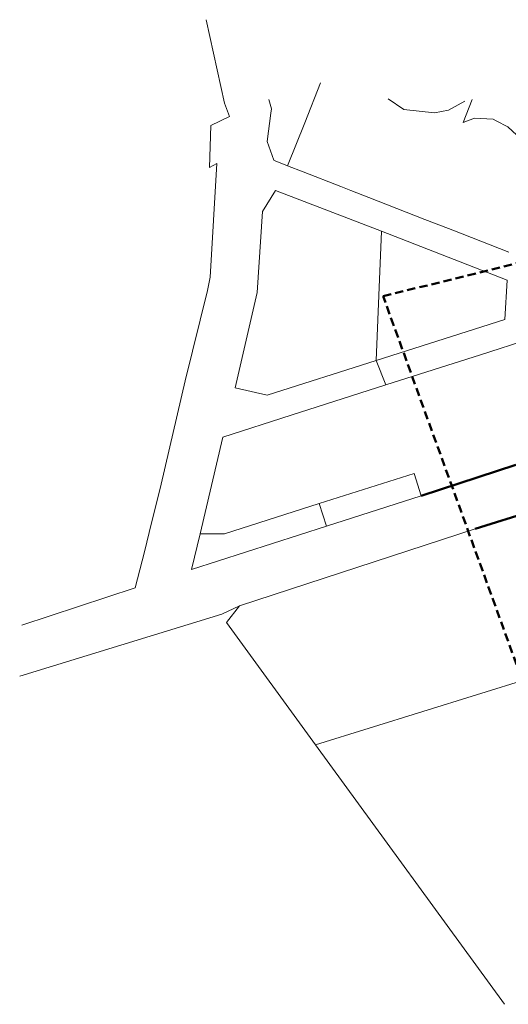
# Model space of a CAD drawing. Header units: metres. Extents: x 7395843 to 7396481, y 5813989 to 5814286.
# Tile 2 of 8: x 7396093 to 7396241, y 5813989 to 5814286. Entities that reach past the tile are written whole.
import ezdxf

# ---------------------------------------------------------------- set-up
doc = ezdxf.new("R2010")
doc.units = ezdxf.units.M
doc.linetypes.add('( Dashed )', pattern=[0.75, 0.5, -0.25])
doc.linetypes.add('EGKK', pattern=[2, 1.5, -0.5])
for name, color, linetype, lineweight in [('AKP-Granice działek', 3, 'Continuous', 50), ('AKP-Zasięg aktualizacji map', 152, '( Dashed )', 50), ('Kontury', 3, 'EGKK', 18)]:
    doc.layers.add(name, color=color, linetype=linetype, lineweight=lineweight)

msp = doc.modelspace()

# ---------------------------------------------------------------- linework, layer by layer
at = {"layer": 'AKP-Granice działek', "linetype": 'Continuous', "transparency": 33554585}
for p, q in [((7396302.04, 5814155.15), (7396230.77, 5814132.76)), ((7396214.53, 5814142.73), (7396243.03, 5814152.07))]:
    msp.add_line(p, q, dxfattribs=at)
at = {"layer": 'AKP-Zasięg aktualizacji map', "ltscale": 5, "transparency": 33554508}
for p, q in [((7396203.015, 5814202.995), (7396386.17, 5814248.1)), ((7396245.8, 5814084.787), (7396203.015, 5814202.995))]:
    msp.add_line(p, q, dxfattribs=at)
at = {"layer": 'Kontury', "linetype": 'Continuous', "transparency": 33554508}
for p, q in [((7396149.68, 5814286.46), (7396155.15, 5814261.24)), ((7396184.15, 5814267.45), (7396179.36, 5814255.36)), ((7396169.32, 5814259.52), (7396168.6, 5814262.38)), ((7396209.23, 5814259.33), (7396204.5, 5814262.53)), ((7396227.64, 5814261.86), (7396222.74, 5814259.16)), ((7396227.13, 5814255.47), (7396229.87, 5814262.41)), ((7396155.15, 5814261.24), (7396156.74, 5814257.21)), ((7396169.15, 5814258.2), (7396169.32, 5814259.52)), ((7396218.55, 5814258.3), (7396209.23, 5814259.33)), ((7396222.74, 5814259.16), (7396218.55, 5814258.3)), ((7396156.74, 5814257.21), (7396151.02, 5814254.55)), ((7396168.04, 5814249.67), (7396169.15, 5814258.2)), ((7396230.62, 5814256.72), (7396227.13, 5814255.47)), ((7396236.22, 5814256.47), (7396230.62, 5814256.72)), ((7396237.08, 5814255.94), (7396236.22, 5814256.47)), ((7396240.58, 5814254.11), (7396237.08, 5814255.94)), ((7396151.02, 5814254.55), (7396150.69, 5814241.87)), ((7396179.36, 5814255.36), (7396174.23, 5814242.4)), ((7396244.65, 5814250.38), (7396240.58, 5814254.11)), ((7396170.03, 5814244.05), (7396168.04, 5814249.67)), ((7396170.5, 5814243.87), (7396170.03, 5814244.05)), ((7396150.69, 5814241.87), (7396152.85, 5814243.03)), ((7396152.85, 5814243.03), (7396150.89, 5814208.77)), ((7396174.23, 5814242.4), (7396170.5, 5814243.87)), ((7396174.23, 5814242.4), (7396178.89, 5814240.58)), ((7396178.89, 5814240.58), (7396190.3, 5814236.1)), ((7396190.3, 5814236.1), (7396193.31, 5814234.92)), ((7396170.59, 5814234.94), (7396166.65, 5814228.57)), ((7396202.52, 5814222.67), (7396170.59, 5814234.94)), ((7396193.31, 5814234.92), (7396198.73, 5814232.8)), ((7396198.73, 5814232.8), (7396207.15, 5814229.5)), ((7396207.15, 5814229.5), (7396215.59, 5814226.2)), ((7396166.65, 5814228.57), (7396164.99, 5814204.09)), ((7396215.59, 5814226.2), (7396218.47, 5814225.07)), ((7396218.47, 5814225.07), (7396224.04, 5814222.89)), ((7396202.52, 5814222.67), (7396201.73, 5814203.22)), ((7396240.42, 5814207.88), (7396202.52, 5814222.67)), ((7396224.04, 5814222.89), (7396232.5, 5814219.58)), ((7396232.5, 5814219.58), (7396240.95, 5814216.25)), ((7396150.89, 5814208.77), (7396150.02, 5814204.7)), ((7396239.76, 5814195.99), (7396240.42, 5814207.88)), ((7396150.02, 5814204.7), (7396143.3, 5814177.51)), ((7396164.99, 5814204.09), (7396158.43, 5814175.34)), ((7396201.73, 5814203.22), (7396200.94, 5814183.65)), ((7396200.94, 5814183.65), (7396239.76, 5814195.99)), ((7396261, 5814194.47), (7396232.42, 5814185.34)), ((7396232.42, 5814185.34), (7396203.83, 5814176.21)), ((7396168.08, 5814173.1), (7396200.94, 5814183.65)), ((7396203.83, 5814176.21), (7396200.94, 5814183.65)), ((7396143.3, 5814177.51), (7396136.08, 5814146.29)), ((7396203.83, 5814176.21), (7396175.25, 5814167.07)), ((7396158.43, 5814175.34), (7396168.08, 5814173.1)), ((7396175.25, 5814167.07), (7396154.72, 5814160.49)), ((7396154.72, 5814160.49), (7396147.8, 5814131.27)), ((7396183.77, 5814140.4), (7396212.36, 5814149.53)), ((7396212.36, 5814149.53), (7396214.53, 5814142.73)), ((7396136.08, 5814146.29), (7396132.5, 5814131.64)), ((7396155.19, 5814131.27), (7396183.77, 5814140.4)), ((7396183.77, 5814140.4), (7396185.92, 5814133.64)), ((7396185.92, 5814133.64), (7396214.53, 5814142.73)), ((7396132.5, 5814131.64), (7396131.04, 5814125.88)), ((7396185.92, 5814133.64), (7396145.25, 5814120.49)), ((7396145.25, 5814120.49), (7396147.8, 5814131.27)), ((7396147.8, 5814131.27), (7396155.19, 5814131.27)), ((7396230.77, 5814132.76), (7396159.71, 5814109.58)), ((7396131.04, 5814125.88), (7396128.26, 5814114.94)), ((7396128.26, 5814114.94), (7396094.03, 5814103.76)), ((7396159.71, 5814109.58), (7396154.34, 5814107.08)), ((7396159.71, 5814109.58), (7396155.8, 5814104.54)), ((7396154.34, 5814107.08), (7396093.43, 5814088.33)), ((7396155.8, 5814104.54), (7396182.61, 5814067.65)), ((7396271.71, 5814095.34), (7396182.61, 5814067.65)), ((7396182.61, 5814067.65), (7396239.57, 5813989.29))]:
    msp.add_line(p, q, dxfattribs=at)

doc.saveas('drawing.dxf')
